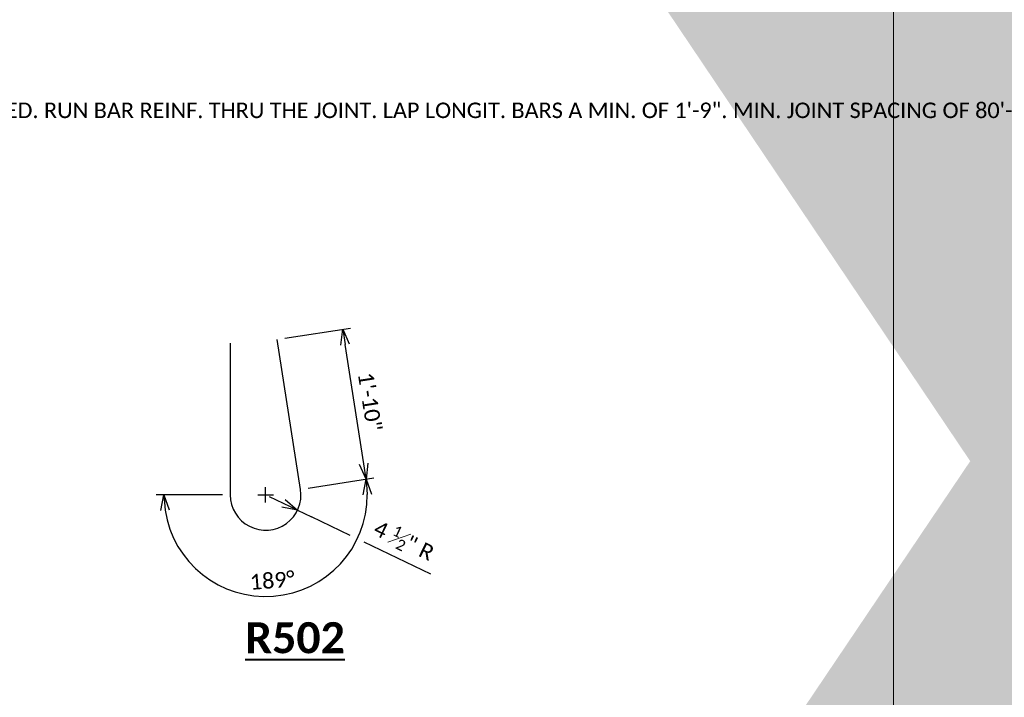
# Model space of a CAD drawing. Extents: x -335 to 1011, y 761 to 1310.
# Tile 5 of 201: x -42 to 54, y 1168 to 1233. Entities that reach past the tile are written whole.
import ezdxf
from ezdxf import colors
from ezdxf.entities.mleader import LeaderData, LeaderLine
from ezdxf.enums import TextEntityAlignment as Align
from ezdxf.math import Vec2, Vec3

# ---------------------------------------------------------------- set-up
doc = ezdxf.new("R2018")
doc.units = 0
doc.header["$MEASUREMENT"] = 0
for name, color, linetype, lineweight in [('B_ANNO_DIM', 7, 'Continuous', 18), ('B_ANNO_TEXT', 7, 'Continuous', 18), ('B_ANNO_TEXT_TITLE', 7, 'Continuous', 40), ('B_REBAR', 5, 'Continuous', 25)]:
    doc.layers.add(name, color=color, linetype=linetype, lineweight=lineweight)
doc.layers.add('B_ANNO_NOPLOT', color=47, linetype='Continuous', lineweight=18, plot=False)
doc.styles.add('Annotative', font='calibri.ttf', dxfattribs={"height": 0.0625})
doc.styles.get("Standard").update_dxf_attribs({"font": 'calibri.ttf'})
doc.styles.add('Title', font='calibrib.ttf', dxfattribs={"height": 0.125})
doc.dimstyles.new('Annotative', dxfattribs={"dimscale": 0, "dimtxt": 0.0625, "dimasz": 0.0625, "dimexe": 0.03125, "dimexo": 0.03125, "dimgap": 0.03125, "dimtad": 1, "dimdec": 3, "dimzin": 3, "dimdsep": 46, "dimlunit": 4, "dimtxsty": 'Standard', "dimblk": 'OPEN30', "dimcen": 0.03125, "dimaunit": 1, "dimadec": 0, "dimazin": 3, "dimtfac": 0.75, "dimtdec": 3, "dimtofl": 0, "dimtmove": 0, "dimatfit": 3, "dimldrblk": 'OPEN30', "dimfxl": 1, "dimtfill": 1, "dimfrac": 1, "dimtolj": 1, "dimtzin": 0, "dimarcsym": 0})

# ---------------------------------------------------------------- blocks, each defined once
blk = doc.blocks.new('_Open30')
at = {"color": 0, "linetype": 'ByBlock', "lineweight": -2}
for p, q in [((-1, 0.268), (0, 0)), ((0, 0), (-1, -0.268)), ((0, 0), (-1, 0))]:
    blk.add_line(p, q, dxfattribs=at)
blk = doc.blocks.new('*D25')
at = {"layer": 'B_ANNO_DIM', "color": 0, "lineweight": -2, "transparency": 16777216}
for p, q in [((7.534, -14.001), (13.868, -13.011)), ((-0.75, -14.644), (-7.161, -14.644))]:
    blk.add_line(p, q, dxfattribs=at)
blk.add_arc((3.417, -14.644), 9.828, 188.7533, 0.12736, dxfattribs=at)
at = {"layer": 'Defpoints', "color": 0, "transparency": 16777216}
for p in [(6.793, -14.117), (0, -14.644), (3.417, -14.644), (-1.051, -23.398)]:
    blk.add_point(p, dxfattribs=at)
at = {"layer": 'B_ANNO_DIM', "color": 0, "lineweight": -2, "transparency": 16777216, "xscale": 1.5, "yscale": 1.5, "zscale": 1.5}
for p, rotation in [((13.127, -13.127), 94.504008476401), ((-6.411, -14.644), 94.37665075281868)]:
    blk.add_blockref('_Open30', p, dxfattribs=dict(at, rotation=rotation))
at = {"layer": 'B_ANNO_DIM', "color": 0, "transparency": 16777216, "insert": (4.06, -22.929), "char_height": 1.5, "attachment_point": 5, "rotation": 4.44033}
blk.add_mtext('\\A1;189°', dxfattribs=at)
blk = doc.blocks.new('*D56')
at = {"layer": 'B_ANNO_DIM', "color": 0, "lineweight": -2, "transparency": 16777216}
for p, q in [((5.27, 0.485), (11.605, 1.475)), ((12.895, -11.645), (11.095, -0.123)), ((7.534, -14.001), (13.868, -13.011))]:
    blk.add_line(p, q, dxfattribs=at)
at = {"layer": 'Defpoints', "color": 0, "transparency": 16777216}
for p in [(10.864, 1.359), (4.529, 0.369), (6.793, -14.117)]:
    blk.add_point(p, dxfattribs=at)
at = {"layer": 'B_ANNO_DIM', "color": 0, "lineweight": -2, "transparency": 16777216, "xscale": 1.5, "yscale": 1.5, "zscale": 1.5}
for p, rotation in [((10.864, 1.359), 98.88065915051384), ((13.127, -13.127), 278.8806591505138)]:
    blk.add_blockref('_Open30', p, dxfattribs=dict(at, rotation=rotation))
at = {"layer": 'B_ANNO_DIM', "color": 0, "transparency": 16777216, "insert": (13.496, -5.65), "char_height": 1.5, "attachment_point": 5, "rotation": 278.88066, "bg_fill": 3, "box_fill_scale": 1.25, "bg_fill_color": 256, "bg_fill_true_color": 13158600, "bg_fill_transparency": 0}
blk.add_mtext('\\A1;1\'-10"', dxfattribs=at)
blk = doc.blocks.new('*D672')
at = {"layer": 'B_ANNO_DIM', "color": 0, "lineweight": -2, "transparency": 16777216}
for p, q in [((3.417, -15.394), (3.417, -13.894)), ((2.667, -14.644), (4.167, -14.644)), ((5.145, -15.475), (3.793, -14.825)), ((6.496, -16.125), (7.848, -16.774)), ((11.599, -18.577), (7.848, -16.774)), ((19.397, -22.325), (12.951, -19.227))]:
    blk.add_line(p, q, dxfattribs=at)
at = {"layer": 'Defpoints', "color": 0, "transparency": 16777216}
for p in [(3.417, -14.644), (6.496, -16.125)]:
    blk.add_point(p, dxfattribs=at)
at = {"layer": 'B_ANNO_DIM', "color": 0, "lineweight": -2, "transparency": 16777216, "xscale": 1.5, "yscale": 1.5, "zscale": 1.5, "rotation": 334.3309445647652}
blk.add_blockref('_Open30', (6.496, -16.125), dxfattribs=at)
at = {"layer": 'B_ANNO_DIM', "color": 0, "transparency": 16777216, "insert": (16.791, -19.064), "char_height": 1.5, "attachment_point": 5, "rotation": 334.33094, "bg_fill": 3, "box_fill_scale": 1.25, "bg_fill_color": 256, "bg_fill_true_color": 13158600, "bg_fill_transparency": 0}
blk.add_mtext('\\A1;4 {\\H0.7x;\\S1#2;}" R', dxfattribs=at)
blk = doc.blocks.new('R502')
at = {"layer": 'B_REBAR', "flags": 128}
blk.add_lwpolyline([(0, 0), (0, -14.6444, 1.0806644), (6.7927, -14.117), (4.5293, 0.3686)], format="xyb", dxfattribs=at)
at = {"layer": 'B_ANNO_TEXT_TITLE', "insert": (6.2576, -28.4716), "char_height": 3, "attachment_point": 5, "line_spacing_factor": 0.8, "style": 'Title', "bg_fill": 3, "box_fill_scale": 1.5, "bg_fill_color": 255, "bg_fill_transparency": 0}
blk.add_mtext('{\\LR502}', dxfattribs=at)
at = {"layer": 'B_ANNO_DIM'}
dim = blk.add_angular_dim_3p(base=(-1.0511, -23.3981), center=(3.4168, -14.6444), p1=(0, -14.6444), p2=(6.7927, -14.117), dimstyle='Annotative', override={"dimtfill": 0}, dxfattribs=at)
dim.commit()
dim.dimension.update_dxf_attribs({"geometry": '*D25', "text_midpoint": (4.0602, -22.929)})
dim = blk.add_linear_dim(base=(10.8636, 1.3587), p1=(6.7927, -14.117), p2=(4.5293, 0.369), angle=278.880659, text='1\'-10"', dimstyle='Annotative', dxfattribs=at)
dim.commit()
dim.dimension.update_dxf_attribs({"geometry": '*D56', "text_midpoint": (11.9953, -5.8842), "dimtype": 128})
dim = blk.add_radius_dim(center=(3.4168, -14.6444), mpoint=(6.4965, -16.1245), text='4 {\\H0.7x;\\S1#2;}" R', dimstyle='Annotative', dxfattribs=at)
dim.commit()
dim.dimension.update_dxf_attribs({"geometry": '*D672', "text_midpoint": (16.0071, -20.6953), "dimtype": 164})
blk = doc.blocks.new('INS_SS32_BASE')
at = {"layer": 'B_ANNO_NOPLOT', "flags": 128}
blk.add_lwpolyline([(0, 0), (0, 252.002), (323.93, 252.002), (323.93, 238.857), (378.003, 238.857), (378.003, 40.5), (316.573, 40.5), (316.573, 0), (0, 0)], dxfattribs=at)
at = {"layer": 'B_ANNO_TEXT', "lineweight": 30}
for tag, p in [('SUB1', (311.281, 226.103)), ('SUB2', (319.281, 226.103))]:
    blk.add_attdef(tag, text='', height=1.5, dxfattribs=at).set_placement(p, align=Align.MIDDLE_CENTER)
at = {"layer": 'B_ANNO_TEXT', "style": 'Annotative'}
for tag, p in [('CORNER1', (97.357, 101.834)), ('CORNER2', (98.569, 3.306))]:
    blk.add_attdef(tag, text='', height=1.5, dxfattribs=at).set_placement(p, align=Align.BOTTOM_RIGHT)
at = {"layer": 'B_ANNO_DIM'}
ml = blk.add_multileader_mtext('Standard', dxfattribs=at)
ml.set_content('\\A1;OPTIONAL CONSTRUCTION JOINTS IN THE PARAPETS MAY BE USED. RUN BAR REINF. THRU THE JOINT. LAP LONGIT. BARS A MIN. OF 1\'-9". MIN. JOINT SPACING OF 80\'-0". DEFINE CONST. JOINT WITH A {\\H0.7x;\\S3#4;}" - \'V\' GROOVE.', color=256)
ml.set_leader_properties()
ml.set_arrow_properties(name='OPEN30')
ml.build(insert=Vec2(0, 0))
ml.multileader.update_dxf_attribs({"dogleg_length": 0.0625, "arrow_head_size": 1.5, "scale": 24})
ctx = ml.context
ctx.base_point, ctx.scale, ctx.char_height, ctx.arrow_head_size, ctx.landing_gap_size, ctx.plane_origin = Vec3(230.36, 166.581, 0.842), 24, 1.5, 1.5, 0.75, Vec3(227.98, 144.17, 0.842)
notes = []
notes.append((ctx, [(0, (1, 1, 0), (228.86, 166.581, 0.842), (1, 0), 1.5, [(0, [(227.98, 144.17, 0.842)], 0, [])])]))
ctx.mtext.insert, ctx.mtext.width, ctx.mtext.flow_direction = Vec3(231.11, 167.342, 0.842), 46.45377, 5
ml = blk.add_multileader_mtext('Standard', dxfattribs=at)
ml.set_content('EDGE OF DECK', color=256)
ml.set_leader_properties()
ml.set_arrow_properties(name='OPEN30')
ml.build(insert=Vec2(0, 0))
ml.multileader.update_dxf_attribs({"dogleg_length": 0.0625, "arrow_head_size": 1.5, "scale": 24})
ctx = ml.context
ctx.base_point, ctx.scale, ctx.char_height, ctx.arrow_head_size, ctx.landing_gap_size, ctx.plane_origin = Vec3(215.269, 151.316, 0.842), 24, 1.5, 1.5, 0.75, Vec3(210.917, 142.532, 0.842)
notes.append((ctx, [(0, (1, 1, 0), (213.769, 151.316, 0.842), (1, 0), 1.5, [(0, [(210.917, 142.532, 0.842)], 0, [])])]))
ctx.mtext.insert, ctx.mtext.width, ctx.mtext.flow_direction = Vec3(216.019, 152.075, 0.842), 8.42502, 5
for ctx, leaders in notes:
    for number, flags, end, landing, length, lines in leaders:
        leader = LeaderData()
        leader.index, (leader.has_last_leader_line, leader.has_dogleg_vector, leader.attachment_direction) = number, flags
        leader.last_leader_point, leader.dogleg_vector, leader.dogleg_length = Vec3(end), Vec3(landing), length
        for number, points, colour, breaks in lines:
            line = LeaderLine()
            line.index, line.vertices, line.color, line.breaks = number, Vec3.list(points), colors.encode_raw_color(colour), breaks
            leader.lines.append(line)
        ctx.leaders.append(leader)
at = {"layer": 'B_REBAR'}
blk.add_blockref('R502', (313.897, 143.773), dxfattribs=at)

msp = doc.modelspace()

# ---------------------------------------------------------------- block references
ref = msp.add_blockref('INS_SS32_BASE', (-335.059, 1058.301))
lines = msp.add_mtext('XX.\\PABUT.', dxfattribs={"layer": 'B_ANNO_TEXT', "insert": (-23.778, 1284.404), "char_height": 195.0557, "attachment_point": 1})
ref.add_attrib('SUB1', '', (-23.778, 1284.404)).embed_mtext(lines)
lines = msp.add_mtext('XX.\\PABUT.', dxfattribs={"layer": 'B_ANNO_TEXT', "insert": (-15.778, 1284.404), "char_height": 192, "attachment_point": 1})
ref.add_attrib('SUB2', '', (-15.778, 1284.404)).embed_mtext(lines)

doc.saveas('drawing.dxf')
